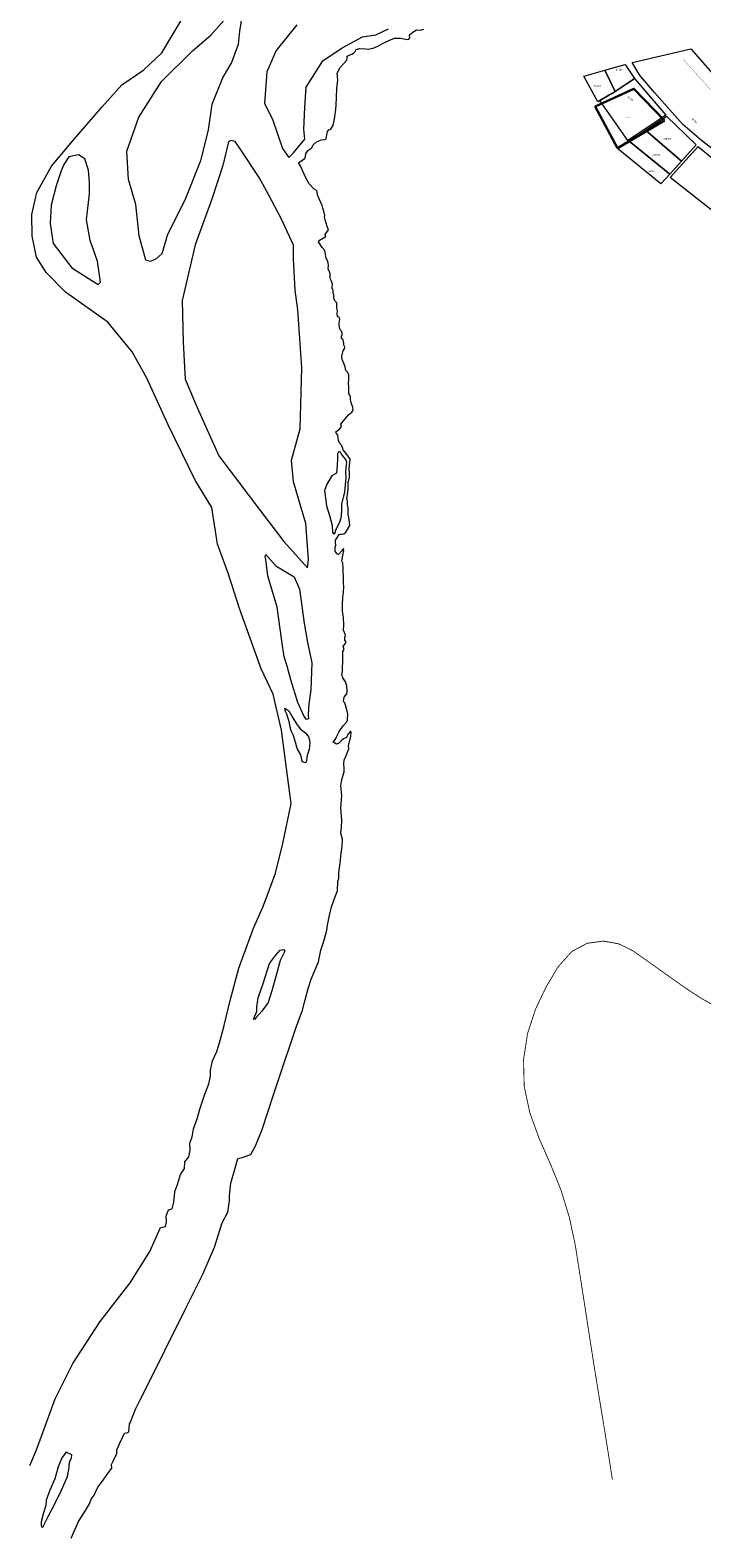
# Model space of a CAD drawing. Header units: metres. Extents: x 347609 to 404409, y 8548087 to 8605413.
# Tile 14 of 46: x 373298 to 373692, y 8561445 to 8562329. Entities that reach past the tile are written whole.
import ezdxf
from ezdxf.enums import TextEntityAlignment as Align

# ---------------------------------------------------------------- set-up
doc = ezdxf.new("R2010")
doc.units = ezdxf.units.M
doc.linetypes.add('ACAD_ISO02W100', pattern=[15, 12, -3])
doc.layers.add('01. RIO', color=7, linetype='Continuous', lineweight=5, true_color=0x2776bb)
doc.layers.add('02. FAJA MARGINAL', color=5, linetype='ACAD_ISO02W100', lineweight=0)
doc.layers.add('Red vial nacional', color=242, linetype='Continuous', lineweight=40)
doc.layers.add('Predios Rurales', color=90, linetype='Continuous')
doc.layers.add('ZR_LIMA_PSAD56_A_WGS84', color=210, linetype='Continuous')
doc.layers.add('Predios Rurales Nombres', color=7, linetype='Continuous', true_color=0xffffff)
doc.styles.add('ARIAL', font='arial.ttf')
doc.styles.get("Standard").update_dxf_attribs({"font": 'simplex.shx'})

# ---------------------------------------------------------------- blocks, each defined once
blk = doc.blocks.new('REIORORI')
at = {"layer": '01. RIO', "color": 152, "lineweight": 15, "true_color": 0x2776bb, "flags": 128}
for points in [[(373298.14, 8561487.04), (373302.11, 8561496.38), (373312.97, 8561526.17), (373323.32, 8561546.9), (373339.35, 8561571.53), (373356.94, 8561594.33), (373368.66, 8561612.59), (373374.86, 8561626.71), (373377.8, 8561627.29), (373378.32, 8561630.04), (373378.15, 8561633.32), (373379.52, 8561637.11), (373381.76, 8561637.62), (373382.63, 8561641.58), (373382.97, 8561645.03), (373383.14, 8561647.78), (373384.87, 8561651.92), (373386.59, 8561657.77), (373388.83, 8561661.39), (373389.17, 8561665.18), (373391.41, 8561668.11), (373392.28, 8561672.12), (373392.11, 8561676.26), (373393.49, 8561679.88), (373394.18, 8561684.53), (373396.42, 8561690.38), (373397.97, 8561696.06), (373400.72, 8561704.33), (373403.14, 8561711.08), (373404.17, 8561715.56), (373404.17, 8561719), (373405.38, 8561724.51), (373407.79, 8561730.02), (373409.86, 8561736.4), (373412.1, 8561745.18), (373415.72, 8561759.86), (373420.72, 8561778.8), (373429.34, 8561802.28), (373434.85, 8561814.68), (373437.96, 8561822.94), (373442.26, 8561834.66), (373446.58, 8561851.91), (373451.41, 8561875.45), (373450.38, 8561884.23), (373445.9, 8561918.51), (373440.9, 8561939.52), (373433.83, 8561954.5), (373421.08, 8561989.85), (373414.52, 8562010.56), (373408.32, 8562027.61), (373404.87, 8562049.14), (373395.22, 8562065.12), (373379.23, 8562097.63), (373366.8, 8562125.02), (373358.26, 8562140.45), (373343.92, 8562157.81), (373319.1, 8562175.48), (373307.79, 8562187.05), (373302, 8562195.87), (373299.52, 8562208.27), (373299.25, 8562220.94), (373302.28, 8562233.89), (373310.83, 8562249.32), (373323.24, 8562264.04), (373340.33, 8562283.88), (373352.19, 8562297.1), (373365.14, 8562305.92), (373375.62, 8562315.84), (373381.08, 8562325.02), (373388.68, 8562337.63)], [(373322.38, 8561444.4), (373326.7, 8561454.34), (373330.79, 8561460.76), (373333.14, 8561464.55), (373334.19, 8561467.42), (373335.86, 8561469.76), (373338.06, 8561474.48), (373340.25, 8561477.2), (373344.34, 8561482.95), (373346.31, 8561485.59), (373346.16, 8561487.71), (373347.14, 8561489.68), (373349.26, 8561494.16), (373349.19, 8561496.35), (373350.78, 8561499.75), (373352.52, 8561503.61), (373353.8, 8561506.03), (373355.17, 8561506.33), (373356.23, 8561506.86), (373356.45, 8561509.13), (373356.68, 8561511.48), (373357.13, 8561512.46), (373358.35, 8561515.75), (373360.39, 8561520.52), (373362.89, 8561525.58), (373365.92, 8561531.33), (373388.9, 8561577.82), (373399.75, 8561599.31), (373406.53, 8561615.18), (373410.98, 8561629.5), (373414.27, 8561635.69), (373415.26, 8561642.12), (373415.26, 8561645.22), (373416.03, 8561652.77), (373418.94, 8561662.83), (373420.29, 8561667.29), (373422.8, 8561667.83), (373427.74, 8561669.58), (373430.79, 8561674.98), (373434.45, 8561684.28), (373437.8, 8561694.32), (373440.23, 8561701.63), (373444.57, 8561715.03), (373454.31, 8561743.65), (373458.18, 8561754.21), (373459.65, 8561760.19), (373461.36, 8561766.91), (373463.31, 8561772.4), (373467.47, 8561782.57), (373468.81, 8561789.41), (373470.89, 8561795.26), (373472.35, 8561801.24), (373472.84, 8561804.17), (373473.7, 8561809.05), (373475.05, 8561814.84), (373476.76, 8561819.11), (373478.59, 8561824.36), (373478.83, 8561829.61), (373479.39, 8561831.49), (373479.54, 8561834.93), (373480.31, 8561840.36), (373480.77, 8561846.33), (373481.38, 8561850.26), (373481.53, 8561854.54), (373480.61, 8561858.06), (373481.07, 8561861.58), (373481.15, 8561865.64), (373480.61, 8561872.78), (373481.15, 8561880.12), (373480.61, 8561885.94), (373481.3, 8561889.53), (373482.49, 8561894.09), (373482.63, 8561896.02), (373482.39, 8561898.57), (373482.53, 8561901.08), (373483.6, 8561903.01), (373485.38, 8561907.51), (373485.14, 8561909.2), (373486.52, 8561914.92), (373486.6, 8561917.4), (373486.26, 8561917.82), (373484.84, 8561916.25), (373483.96, 8561914.2), (373482.2, 8561913.33), (373480.74, 8561912.15), (373479.27, 8561910.69), (373478.1, 8561910.2), (373477.07, 8561910.84), (373476.19, 8561911.42), (373476.83, 8561912.45), (373477.76, 8561913.62), (373478.15, 8561914.64), (373478.73, 8561915.77), (373479.42, 8561917.23), (373480.39, 8561918.84), (373482.06, 8561921.09), (373484.16, 8561923.38), (373484.55, 8561924.31), (373484.69, 8561927.77), (373484.4, 8561929.63), (373483.67, 8561931.84), (373482.94, 8561934.58), (373482.11, 8561935.21), (373482.64, 8561937.85), (373484.11, 8561939.8), (373484.35, 8561941.56), (373484.21, 8561944.39), (373483.28, 8561946.88), (373481.86, 8561949.14), (373481.13, 8561951.04), (373481.67, 8561952.85), (373481.67, 8561955.19), (373481.72, 8561958.56), (373481.86, 8561962.53), (373481.81, 8561964.68), (373482.5, 8561965.8), (373481.96, 8561967.61), (373483.03, 8561969.02), (373483.77, 8561970.39), (373482.89, 8561971.27), (373483.03, 8561973.23), (373483.33, 8561973.67), (373483.13, 8561974.84), (373482.11, 8561977.09), (373482.35, 8561980.16), (373482.2, 8561984.76), (373481.67, 8561988.32), (373481.62, 8561992.13), (373481.81, 8561996.35), (373482.11, 8561999.47), (373482.3, 8562002.55), (373482.2, 8562004.89), (373482.1, 8562008.62), (373481.96, 8562011.35), (373482.06, 8562013.65), (373481.81, 8562016.53), (373481.23, 8562017.6), (373481.57, 8562019.99), (373482.01, 8562022.04), (373482.45, 8562023.6), (373482.25, 8562025.02), (373480.93, 8562023.56), (373479.32, 8562021.51), (373478.49, 8562021.99), (373477.22, 8562023.21), (373477.37, 8562024.78), (373477.27, 8562025.97), (373477.71, 8562026.95), (373477.51, 8562028.61), (373477.51, 8562030.02), (373478.73, 8562031.64), (373479.61, 8562033.3), (373480.3, 8562033.54), (373481.27, 8562033.49), (373482.3, 8562033.73), (373483.52, 8562034.66), (373484.59, 8562036.18), (373485.82, 8562038.57), (373485.43, 8562042.2), (373484.99, 8562044.98), (373484.84, 8562048.93), (373484.45, 8562050.69), (373484.45, 8562052.84), (373484.16, 8562054.65), (373484.45, 8562056.79), (373484.84, 8562059.45), (373484.99, 8562063.55), (373485.62, 8562066.96), (373485.72, 8562069.99), (373485.43, 8562071.71), (373485.77, 8562074), (373486.16, 8562077.47), (373484.84, 8562079.18), (373482.06, 8562082.84), (373481.72, 8562083.67), (373481.03, 8562085.67), (373480.1, 8562086.65), (373479.28, 8562088.38), (373478.89, 8562091.47), (373478.06, 8562092.59), (373477.72, 8562093.42), (373480.07, 8562095.24), (373481.1, 8562096.7), (373480.7, 8562097.98), (373482.27, 8562099.89), (373485.11, 8562103.41), (373487.12, 8562105.08), (373487.81, 8562106.17), (373487.61, 8562107.78), (373487.27, 8562108.96), (373486.73, 8562110.47), (373486.29, 8562112.48), (373486.34, 8562114), (373485.85, 8562115.03), (373485.31, 8562115.73), (373485.31, 8562119.7), (373485.21, 8562122.05), (373485.26, 8562124.11), (373485.31, 8562126.75), (373484.72, 8562128.27), (373483.59, 8562129.49), (373483.25, 8562131.6), (373482.57, 8562133.13), (373481.44, 8562135.92), (373481.29, 8562137.63), (373481.97, 8562141.29), (373482.8, 8562142.13), (373483.01, 8562143.06), (373482.57, 8562143.86), (373482.3, 8562144.73), (373482.11, 8562146.9), (373481.76, 8562147.69), (373480.97, 8562148.33), (373481.07, 8562149.71), (373481.47, 8562150.25), (373481.32, 8562151.48), (373481.02, 8562152.51), (373480.19, 8562153.25), (373480.09, 8562153.79), (373479.84, 8562155.03), (373479.6, 8562156.06), (373479.55, 8562156.7), (373479.79, 8562158.58), (373480.09, 8562159.42), (373479.74, 8562160.65), (373478.61, 8562161.15), (373478.41, 8562162.97), (373478.61, 8562164.44), (373478.41, 8562165.28), (373478.31, 8562165.97), (373478.31, 8562166.96), (373478.21, 8562169.14), (373477.18, 8562170.27), (373476.54, 8562172.14), (373476.54, 8562173.77), (373476, 8562175.44), (373476.24, 8562176.28), (373475.46, 8562177.61), (373475.55, 8562178.79), (373475.7, 8562179.94), (373475.21, 8562181.81), (373474.57, 8562183.09), (373474.32, 8562184.22), (373474.42, 8562186.19), (373474.02, 8562187.37), (373473.23, 8562189.05), (373473.33, 8562190.97), (373473.14, 8562192.59), (373472.74, 8562193.84), (373471.81, 8562195.86), (373471.61, 8562197.97), (373471.26, 8562199.94), (373469.64, 8562201.57), (373467.47, 8562204.93), (373468.06, 8562205.87), (373471.75, 8562208.09), (373471.46, 8562209.22), (373472.29, 8562210.35), (373473.08, 8562211.48), (373473.38, 8562212.03), (373472.69, 8562214), (373471.46, 8562217.9), (373470.97, 8562219.43), (373471.31, 8562220.36), (373470.82, 8562222.08), (373469.98, 8562224.65), (373469.68, 8562226.17), (373467.91, 8562230.12), (373467.02, 8562232.59), (373466.68, 8562234.36), (373466.28, 8562235), (373464.95, 8562235.84), (373462.1, 8562239.04), (373460.22, 8562242.04), (373456.87, 8562249.25), (373455.69, 8562251.37), (373458.25, 8562253.14), (373459.78, 8562254.02), (373460.07, 8562256.49), (373461.26, 8562258.56), (373463.57, 8562260.15), (373464.36, 8562261.82), (373466.43, 8562263.64), (373469.24, 8562264.73), (373471.16, 8562265.02), (373472, 8562265.32), (373472.49, 8562267.63), (373472.74, 8562269.65), (373473.57, 8562270.59), (373474.66, 8562271.08), (373476.19, 8562273.45), (373476.98, 8562277.1), (373477.27, 8562279.76), (373477.67, 8562282.51), (373477.86, 8562285.12), (373478.02, 8562289.87), (373478.36, 8562294.85), (373478.81, 8562299.98), (373478.56, 8562303.82), (373480.24, 8562307.12), (373482.3, 8562309.58), (373484.18, 8562311.52), (373484.42, 8562312.6), (373484.38, 8562313.88), (373485.41, 8562314.47), (373487.04, 8562315.06), (373488.07, 8562315.6), (373489.11, 8562316.69), (373489.65, 8562317.82), (373491.77, 8562318.36), (373495.02, 8562318.11), (373496.69, 8562317.92), (373499.55, 8562318.61), (373502.36, 8562319.64), (373505.03, 8562321.22), (373508.87, 8562323.05), (373512.12, 8562324.33), (373515.57, 8562324.38), (373519.56, 8562323.69), (373520.5, 8562323.79), (373521.04, 8562324.67), (373520.99, 8562326.4), (373522.86, 8562327.87), (373525.04, 8562329.31), (373527.11, 8562329.11), (373529.23, 8562329.75)], [(373454.89, 8562332.3), (373442.68, 8562317.18), (373437.11, 8562304.71), (373435.78, 8562286.15), (373440.56, 8562276.86), (373446.4, 8562259.63), (373450.11, 8562254.32), (373452.76, 8562257.24), (373459.4, 8562265.19), (373458.87, 8562271.03), (373459.4, 8562283.76), (373460.2, 8562295.7), (373470.01, 8562311.08), (373481.43, 8562318.77), (373493.37, 8562325.14), (373501.06, 8562326.46), (373508.49, 8562329.91)], [(373422.71, 8562338.5), (373421.14, 8562328.54), (373420.35, 8562320.67), (373416.42, 8562310.19), (373411.43, 8562301.54), (373404.88, 8562285.55), (373402.78, 8562270.6), (373398.32, 8562252.52), (373389.13, 8562229.39), (373378.9, 8562209.2), (373375.56, 8562197.92), (373372.36, 8562194.93), (373368.96, 8562193.49), (373366.31, 8562194.26), (373362.37, 8562208.42), (373360.27, 8562226.77), (373356.08, 8562241.45), (373355.03, 8562258.22), (373362.11, 8562278.15), (373375.5, 8562298.92), (373393.6, 8562317), (373404.35, 8562326.18), (373411.96, 8562334.83)]]:
    blk.add_lwpolyline(points, dxfattribs=at)
for points in [[(373414.47, 8562262.8), (373411.32, 8562249.78), (373405, 8562230.06), (373395.13, 8562203.23), (373387.63, 8562170.49), (373388.03, 8562146.04), (373389.21, 8562124.34), (373396.32, 8562107.78), (373408.95, 8562079.37), (373432.64, 8562048.11), (373447.24, 8562029.18), (373461.05, 8562013.79), (373461.58, 8562018.5), (373460.03, 8562039.74), (373452.82, 8562064.22), (373451.58, 8562076.87), (373456.79, 8562095.22), (373457.78, 8562130.94), (373455.3, 8562164.99), (373453.81, 8562176.65), (373452.82, 8562195), (373452.82, 8562202.93), (373445.87, 8562218.31), (373438.17, 8562232.78), (373432.71, 8562242.7), (373421.57, 8562259.45), (373418.64, 8562263.73), (373416.05, 8562264.33), (373414.94, 8562263.73)], [(373316.59, 8562246.68), (373313.64, 8562237.86), (373310.7, 8562226.42), (373310.05, 8562215.64), (373311.84, 8562204.04), (373322.8, 8562189.66), (373338.33, 8562179.86), (373339.64, 8562181.33), (373337.84, 8562193.58), (373333.59, 8562205.67), (373331.46, 8562217.76), (373333.26, 8562233.12), (373333.26, 8562239.66), (373332.61, 8562247.01), (373330.48, 8562253.71), (373326.72, 8562256), (373321, 8562254.85), (373318.2, 8562250.24)], [(373479.16, 8562081.76), (373478.59, 8562080.51), (373478.66, 8562078.01), (373478.47, 8562073.76), (373478.16, 8562069.25), (373475.28, 8562067.75), (373472.34, 8562062.75), (373471.08, 8562059.06), (373472.27, 8562050.15), (373473.9, 8562044.4), (373475.46, 8562038.52), (373475.78, 8562034.68), (373476.22, 8562033.68), (373477.03, 8562033.87), (373477.97, 8562036.31), (373479.85, 8562040.13), (373480.78, 8562043), (373481.16, 8562046.82), (373481.28, 8562051.01), (373482.41, 8562056.01), (373482.97, 8562058.08), (373483.29, 8562062.48), (373483.79, 8562066.42), (373483.48, 8562070.17), (373483.73, 8562071.8), (373483.98, 8562074.37), (373484.17, 8562075.55), (373483.48, 8562077.24), (373481.54, 8562079.68), (373480.79, 8562080.87), (373480.45, 8562081.65), (373479.93, 8562081.8)], [(373436.71, 8562021.55), (373442.51, 8562014.79), (373453.15, 8562008.5), (373456.29, 8562001.26), (373459.19, 8561981.2), (373461.12, 8561969.85), (373463.54, 8561958.01), (373463.06, 8561942.07), (373461.81, 8561933.72), (373461.53, 8561927.83), (373461.72, 8561925.07), (373460.48, 8561924.79), (373459.06, 8561926.4), (373455.45, 8561934.66), (373451.36, 8561947.96), (373449.18, 8561955.93), (373447.47, 8561961.54), (373445.94, 8561970.96), (373443.2, 8561990.56), (373437.88, 8562008.94), (373436.71, 8562018.54), (373436.32, 8562020.28), (373436.39, 8562021.2)], [(373447.7, 8561931.42), (373450.14, 8561929.74), (373452.38, 8561925.62), (373454.54, 8561922.16), (373456.78, 8561919.35), (373458.28, 8561918.14), (373460.06, 8561916.64), (373461.65, 8561914.58), (373462.21, 8561912.9), (373462.4, 8561911.12), (373462.12, 8561907.19), (373460.81, 8561903.54), (373460.25, 8561899.8), (373459.5, 8561899.23), (373457.91, 8561900.17), (373457.06, 8561903.91), (373455, 8561907.75), (373454.07, 8561911.4), (373452.57, 8561915.7), (373451.54, 8561918.04), (373450.98, 8561920.19), (373450.42, 8561922.72), (373449.03, 8561927.86), (373448.22, 8561929.4), (373447.89, 8561930.36)], [(373429.36, 8561748.93), (373431.39, 8561753.36), (373431.39, 8561756.13), (373432.13, 8561761.38), (373434.99, 8561769.96), (373438.86, 8561781.58), (373442.37, 8561786.28), (373445.04, 8561789.51), (373446.98, 8561789.79), (373447.72, 8561788.86), (373444.95, 8561783.42), (373442.55, 8561774.02), (373440.06, 8561765.62), (373437.94, 8561758.8), (373434.34, 8561753.54), (373431.02, 8561749.85), (373429.96, 8561748.71)], [(373305.73, 8561450.84), (373309, 8561457.29), (373313, 8561464.92), (373316.82, 8561472.65), (373320.19, 8561480.56), (373321.19, 8561486.01), (373321.46, 8561489.19), (373322.64, 8561491.37), (373322.73, 8561493.37), (373319.55, 8561494.92), (373316.91, 8561491.64), (373314.73, 8561486.28), (373312.82, 8561479.28), (373309.82, 8561472.65), (373307.82, 8561466.74), (373307.64, 8561463.74), (373306.28, 8561459.29), (373304.91, 8561454.02), (373304.75, 8561452.09), (373305, 8561451.13)]]:
    blk.add_lwpolyline(points, close=True, dxfattribs=at)

msp = doc.modelspace()

# ---------------------------------------------------------------- linework, layer by layer
at = {"layer": '02. FAJA MARGINAL', "color": 5, "true_color": 0x0000ff, "const_width": 0.15}
msp.add_lwpolyline([(373681.58, 8562311.93), (373754.15, 8562231.46), (373846.39, 8562120.08), (373888.58, 8562066.14), (373942.51, 8561985.65), (374020.69, 8561860), (374098.04, 8561752.74), (374120.11, 8561652.14), (374147.6, 8561511.92), (374187.47, 8561414.09), (374238.46, 8561238.08), (374274.46, 8561177.07), (374292.49, 8561039.05), (374350.54, 8560953.9), (374340.45, 8560881.04), (374396.08, 8560847.4), (374523.7, 8560835.67), (374664.05, 8560804.4), (374723.68, 8560775.66), (374805.5, 8560775.88), (374828.41, 8560707.02)], dxfattribs=at)
at = {"layer": 'Predios Rurales', "lineweight": 0}
for points in [[(373674.91, 8562280.85), (373664.53, 8562292.63), (373656.66, 8562301.96), (373655.89, 8562302.87), (373651.56, 8562310.07), (373685.88, 8562318.17), (373725.16, 8562273.46), (373704.13, 8562255.32), (373696.56, 8562261.01), (373692.17, 8562264.46), (373681.34, 8562273.74)], [(373631.3, 8562286.98), (373623.15, 8562302.2), (373623.15, 8562302.21), (373635.52, 8562305.68), (373641.56, 8562293.2), (373639.7, 8562291.97), (373637.88, 8562290.89), (373632.63, 8562287.77)], [(373641.56, 8562293.2), (373635.52, 8562305.68), (373647.41, 8562309.03), (373652.86, 8562300.69), (373651.56, 8562299.83)], [(373648.92, 8562264.31), (373632.63, 8562287.77), (373637.88, 8562290.89), (373639.7, 8562291.97), (373641.56, 8562293.2), (373651.56, 8562299.83), (373652.86, 8562300.69), (373671.22, 8562279.25)], [(373680.4, 8562252.29), (373659.4, 8562270.38), (373664.37, 8562273.71), (373671.73, 8562278.63), (373689.08, 8562261.85)], [(373673.54, 8562244.73), (373649.83, 8562263.97), (373659.4, 8562270.38), (373680.4, 8562252.29)], [(373668.36, 8562239.03), (373643.15, 8562259.48), (373648.31, 8562262.94), (373649.37, 8562263.66), (373649.83, 8562263.97), (373673.54, 8562244.73)], [(373701.33, 8562220.94), (373673.77, 8562242.77), (373690.16, 8562260.81), (373690.35, 8562260.65), (373699.28, 8562253.42), (373714.02, 8562241.66), (373715.26, 8562240.64), (373720.1, 8562236.1), (373704.73, 8562218.24)]]:
    msp.add_lwpolyline(points, close=True, dxfattribs=at)
at = {"layer": 'Red vial nacional', "transparency": 33554623, "const_width": 0.5}
for points in [[(373587.8, 8561725.19), (373590.15, 8561740.51), (373594.87, 8561754.91), (373601.16, 8561768.06), (373608.15, 8561779.75), (373616.09, 8561788.62), (373625.1, 8561793.45), (373634.75, 8561794.75), (373643.71, 8561793.11), (373651.75, 8561789.13), (373659.3, 8561783.91), (373666.98, 8561778.42), (373675, 8561772.71), (373683.46, 8561766.78), (373692.6, 8561760.8), (373702.76, 8561755.36)], [(373639.93, 8561478.84), (373637.32, 8561495.47), (373635.41, 8561507.52), (373632.32, 8561526.19), (373629.29, 8561544.89), (373626.41, 8561563.37), (373623.63, 8561581.42), (373620.88, 8561599.02), (373618.19, 8561616.14), (373614.68, 8561632.63), (373609.76, 8561648.71), (373603.46, 8561664.22), (373596.9, 8561679.06), (373591.51, 8561693.98), (373588.18, 8561709.49), (373587.8, 8561725.19)]]:
    msp.add_lwpolyline(points, dxfattribs=at)
at = {"layer": 'ZR_LIMA_PSAD56_A_WGS84', "linetype": 'Continuous', "lineweight": 30, "flags": 128}
msp.add_lwpolyline([(373670.47, 8562276.16), (373642.93, 8562259.91), (373629.89, 8562284.28), (373652.5, 8562294.72), (373670.47, 8562276.16)], close=True, dxfattribs=at)

# ---------------------------------------------------------------- block references
msp.add_blockref('REIORORI', (0, 0))

# ---------------------------------------------------------------- texts
at = {"layer": 'Predios Rurales Nombres', "color": 251, "true_color": 0x636466, "style": 'ARIAL'}
for s, p in [('14519', (373641.93, 8562305.14)), ('14518', (373629.19, 8562295.68)), ('018538', (373669.67, 8562264.55)), ('018539', (373663.23, 8562255.1)), ('14507', (373660.99, 8562245.64))]:
    msp.add_text(s, height=1, dxfattribs=at).set_placement(p, align=Align.BOTTOM_LEFT)
for s, rotation, p in [('02148', -36.11921, (373648.25, 8562289.53)), ('02162', -42.38933, (373685.98, 8562276.83))]:
    msp.add_text(s, height=1, rotation=rotation, dxfattribs=at).set_placement(p, align=Align.BOTTOM_LEFT)
at = {"layer": 'ZR_LIMA_PSAD56_A_WGS84', "color": 0, "lineweight": 0, "insert": (373647.8, 8562277.84), "char_height": 0.5, "width": 2.794, "attachment_point": 7}
msp.add_mtext('\\fMS Shell Dlg 2|i0|b0;\\H0.515938;90135538', dxfattribs=at)

doc.saveas('drawing.dxf')
